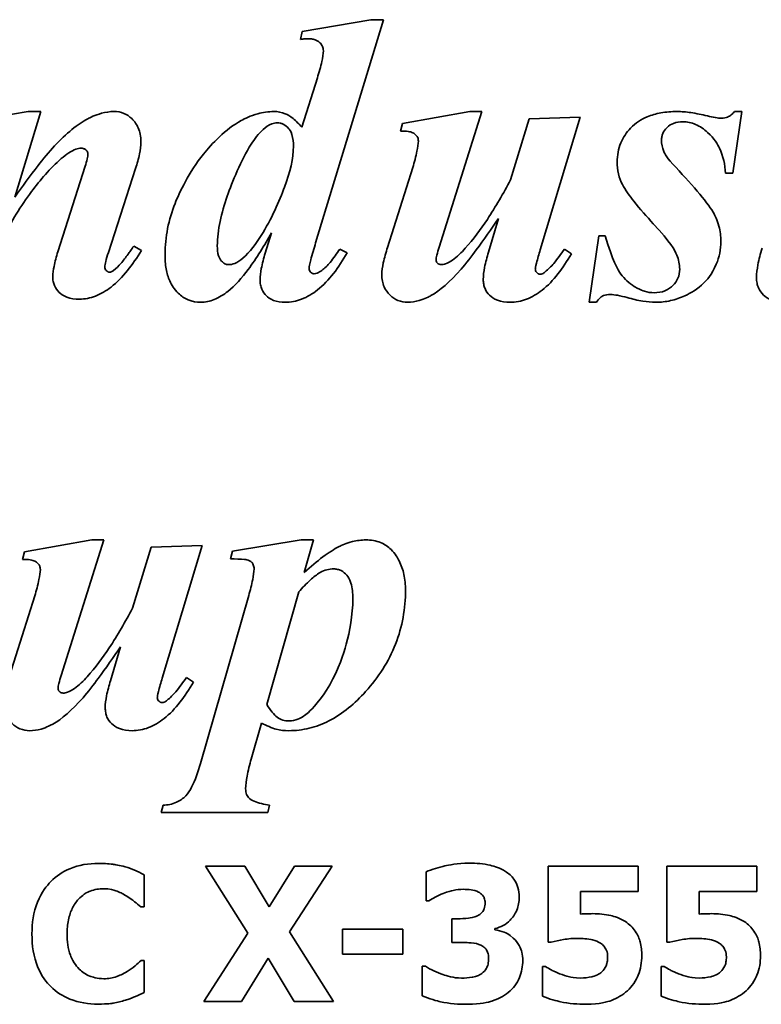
# Model space of a CAD drawing. Header units: millimetres. Extents: x 287 to 973, y 252 to 639.
# Tile 7 of 11: x 633 to 688, y 459 to 531. Entities that reach past the tile are written whole.
import ezdxf

# ---------------------------------------------------------------- set-up
doc = ezdxf.new("R2010")
doc.units = ezdxf.units.MM
doc.header["$LTSCALE"] = 3
doc.layers.add('Krawędzie widoczne(ISO)', color=7, linetype='Continuous', lineweight=35, true_color=0x262659)

msp = doc.modelspace()

# ---------------------------------------------------------------- linework, layer by layer
at = {"layer": 'Krawędzie widoczne(ISO)'}
for p, q in [((659.148, 531.363), (654.083, 530.481)), ((655.063, 514.876), (660.063, 531.363)), ((660.063, 531.363), (659.148, 531.363)), ((654.083, 530.481), (653.952, 529.909)), ((655.194, 527.082), (654.05, 523.422)), ((633.854, 524.582), (628.74, 523.7)), ((632.874, 518.259), (634.785, 524.582)), ((634.785, 524.582), (633.854, 524.582)), ((666.452, 524.582), (661.468, 523.7)), ((664.181, 514.566), (667.334, 524.582)), ((667.334, 524.582), (666.452, 524.582)), ((685.847, 520.023), (686.501, 524.582)), ((686.501, 524.582), (685.962, 524.582)), ((661.468, 523.7), (661.338, 523.144)), ((670.831, 524.043), (669.442, 519.533)), ((674.573, 524.174), (670.831, 524.043)), ((671.632, 514.37), (674.573, 524.174)), ((638.053, 520.546), (636.043, 514.223)), ((639.769, 514.174), (641.779, 520.383)), ((662.236, 520.448), (660.374, 514.55)), ((685.308, 520.023), (685.847, 520.023)), ((668.56, 516.69), (667.825, 514.19)), ((651.811, 515.628), (651.338, 514.125)), ((675.962, 515.416), (675.243, 510.497)), ((676.436, 515.416), (675.962, 515.416)), ((642.204, 514.321), (641.648, 514.648)), ((657.383, 514.141), (656.844, 514.419)), ((673.936, 514.076), (673.429, 514.419)), ((675.243, 510.497), (675.782, 510.497)), ((638.56, 492.949), (633.576, 492.067)), ((636.289, 482.933), (639.442, 492.949)), ((639.442, 492.949), (638.56, 492.949)), ((654.001, 492.949), (648.936, 492.116)), ((654.916, 492.949), (654.001, 492.949)), ((654.23, 490.547), (654.916, 492.949)), ((642.939, 492.41), (641.55, 487.9)), ((646.681, 492.541), (642.939, 492.41)), ((643.74, 482.737), (646.681, 492.541)), ((633.576, 492.067), (633.445, 491.511)), ((648.936, 492.116), (648.772, 491.544)), ((634.344, 488.815), (632.481, 482.917)), ((650.128, 488.848), (646.566, 476.446)), ((651.468, 480.793), (653.821, 489.11)), ((640.668, 485.057), (639.932, 482.557)), ((646.043, 482.443), (645.537, 482.786)), ((650.308, 476.773), (651.076, 479.42)), ((643.805, 473.358), (643.674, 472.819)), ((651.534, 472.819), (651.664, 473.358)), ((643.674, 472.819), (651.534, 472.819)), ((642.414, 465.849), (642.414, 468.231)), ((649.837, 468.871), (646.936, 468.871)), ((646.936, 468.871), (650.056, 463.904)), ((651.644, 465.849), (649.837, 468.871)), ((653.5, 468.871), (651.644, 465.849)), ((653.143, 464.009), (656.279, 468.871)), ((656.279, 468.871), (653.5, 468.871)), ((663.216, 468.45), (663.216, 466.311)), ((678.856, 468.871), (672.227, 468.871)), ((672.227, 468.871), (672.227, 463.256)), ((678.856, 466.983), (678.856, 468.871)), ((687.616, 468.871), (680.987, 468.871)), ((680.987, 468.871), (680.987, 463.256)), ((687.616, 466.983), (687.616, 468.871)), ((674.602, 465.322), (674.602, 466.983)), ((674.602, 466.983), (678.856, 466.983)), ((683.362, 465.322), (683.362, 466.983)), ((683.362, 466.983), (687.616, 466.983)), ((663.216, 466.311), (663.427, 466.311)), ((642.163, 465.849), (642.414, 465.849)), ((665.509, 464.982), (665.112, 464.982)), ((665.112, 464.982), (665.112, 463.223)), ((650.056, 463.904), (646.806, 458.871)), ((656.385, 458.871), (653.143, 464.009)), ((657.041, 464.22), (657.041, 462.356)), ((661.49, 464.22), (657.041, 464.22)), ((661.49, 462.356), (661.49, 464.22)), ((668.289, 464.155), (668.289, 464.252)), ((665.112, 463.223), (665.542, 463.223)), ((672.227, 463.256), (672.446, 463.256)), ((680.987, 463.256), (681.206, 463.256)), ((642.414, 461.886), (642.187, 461.886)), ((642.414, 459.536), (642.414, 461.886)), ((649.586, 458.871), (651.555, 462.056)), ((651.555, 462.056), (653.483, 458.871)), ((657.041, 462.356), (661.49, 462.356)), ((663.167, 461.465), (662.924, 461.465)), ((662.924, 461.465), (662.924, 459.293)), ((671.798, 461.448), (671.798, 459.269)), ((672.025, 461.448), (671.798, 461.448)), ((680.785, 461.448), (680.558, 461.448)), ((680.558, 461.448), (680.558, 459.269)), ((646.806, 458.871), (649.586, 458.871)), ((653.483, 458.871), (656.385, 458.871))]:
    msp.add_line(p, q, dxfattribs=at)
for points, knots in [([(653.952, 529.909), (654.057, 529.924), (654.165, 529.937), (654.359, 529.953), (654.451, 529.958), (654.54, 529.958)], [-0.05857785, -0.05857785, -0.05857785, -0.05857785, -0.02672653, -0.02672653, 0, 0, 0, 0]), ([(654.54, 529.958), (654.637, 529.958), (654.734, 529.95), (654.916, 529.916), (655.001, 529.891), (655.236, 529.787), (655.34, 529.697), (655.481, 529.548), (655.538, 529.465), (655.617, 529.277), (655.635, 529.178), (655.635, 529.076)], [-0.1266726, -0.1266726, -0.1266726, -0.1266726, -0.1087206, -0.1087206, -0.0923476, -0.0923476, -0.0610548, -0.0610548, -0.0307079, -0.0307079, 0, 0, 0, 0]), ([(655.635, 529.076), (655.635, 528.84), (655.585, 528.547), (655.439, 527.887), (655.314, 527.46), (655.194, 527.082)], [-0.201898, -0.201898, -0.201898, -0.201898, -0.11875, -0.11875, 0, 0, 0, 0]), ([(640.194, 524.582), (639.878, 524.582), (639.565, 524.533), (638.783, 524.319), (638.402, 524.125), (637.514, 523.671), (636.673, 522.955), (635.798, 522.05)], [-0.4978925, -0.4978925, -0.4978925, -0.4978925, -0.4510378, -0.4510378, -0.3775823, -0.3775823, 0, 0, 0, 0]), ([(642.171, 522.36), (642.171, 522.541), (642.156, 522.722), (642.09, 523.065), (642.042, 523.226), (641.866, 523.628), (641.71, 523.853), (641.326, 524.22), (641.132, 524.352), (640.684, 524.539), (640.443, 524.582), (640.194, 524.582)], [-0.3473256, -0.3473256, -0.3473256, -0.3473256, -0.2884396, -0.2884396, -0.2338179, -0.2338179, -0.1457627, -0.1457627, -0.0746577, -0.0746577, 0, 0, 0, 0]), ([(651.975, 524.582), (651.573, 524.582), (651.177, 524.524), (650.267, 524.272), (649.832, 524.059), (648.416, 523.285), (647.374, 522.168), (645.711, 520.097), (645.012, 518.601), (644.212, 516.587), (643.952, 515.33), (643.952, 514.027)], [-0.842044, -0.842044, -0.842044, -0.842044, -0.8195759, -0.8195759, -0.7892394, -0.7892394, -0.6501239, -0.6501239, -0.3909791, -0.3909791, 0, 0, 0, 0]), ([(654.05, 523.422), (653.853, 523.646), (653.628, 523.88), (653.179, 524.246), (653.001, 524.349), (652.555, 524.534), (652.268, 524.582), (651.975, 524.582)], [-0.2055759, -0.2055759, -0.2055759, -0.2055759, -0.1449073, -0.1449073, -0.0880821, -0.0880821, 0, 0, 0, 0]), ([(681.73, 524.582), (681.331, 524.582), (680.929, 524.553), (680.188, 524.42), (679.845, 524.324), (679.091, 524.002), (678.682, 523.741), (677.998, 523.035), (677.754, 522.676), (677.398, 521.819), (677.318, 521.344), (677.318, 520.857)], [-0.7040247, -0.7040247, -0.7040247, -0.7040247, -0.5648028, -0.5648028, -0.4408438, -0.4408438, -0.2783564, -0.2783564, -0.1460587, -0.1460587, 0, 0, 0, 0]), ([(683.968, 524.255), (683.569, 524.354), (683.154, 524.441), (682.414, 524.549), (682.066, 524.582), (681.73, 524.582)], [-0.2244026, -0.2244026, -0.2244026, -0.2244026, -0.1009069, -0.1009069, 0, 0, 0, 0]), ([(685.03, 524.092), (684.88, 524.092), (684.717, 524.11), (684.371, 524.163), (684.163, 524.208), (683.968, 524.255)], [-0.1050066, -0.1050066, -0.1050066, -0.1050066, -0.0601029, -0.0601029, 0, 0, 0, 0]), ([(685.962, 524.582), (685.895, 524.491), (685.819, 524.407), (685.65, 524.269), (685.561, 524.215), (685.326, 524.117), (685.18, 524.092), (685.03, 524.092)], [-0.1103222, -0.1103222, -0.1103222, -0.1103222, -0.0764565, -0.0764565, -0.044931, -0.044931, 0, 0, 0, 0]), ([(651.191, 523.259), (651.382, 523.427), (651.605, 523.586), (651.971, 523.721), (652.102, 523.749), (652.236, 523.749)], [-0.1170494, -0.1170494, -0.1170494, -0.1170494, -0.0403364, -0.0403364, 0, 0, 0, 0]), ([(652.236, 523.749), (652.314, 523.749), (652.39, 523.741), (652.541, 523.705), (652.612, 523.679), (652.831, 523.57), (652.959, 523.46), (653.119, 523.275), (653.23, 523.138), (653.402, 522.607), (653.429, 522.3), (653.429, 522.017)], [-0.5096626, -0.5096626, -0.5096626, -0.5096626, -0.4272345, -0.4272345, -0.3454953, -0.3454953, -0.1670901, -0.1670901, -0.0850478, -0.0850478, 0, 0, 0, 0]), ([(680.586, 522.474), (680.586, 522.56), (680.594, 522.644), (680.627, 522.809), (680.651, 522.887), (680.752, 523.123), (680.854, 523.262), (681.153, 523.556), (681.329, 523.65), (681.683, 523.795), (681.918, 523.831), (682.155, 523.831)], [-0.1752538, -0.1752538, -0.1752538, -0.1752538, -0.1601742, -0.1601742, -0.1455048, -0.1455048, -0.1147664, -0.1147664, -0.0710647, -0.0710647, 0, 0, 0, 0]), ([(682.155, 523.831), (682.315, 523.831), (682.474, 523.814), (682.792, 523.747), (682.947, 523.697), (683.427, 523.489), (683.725, 523.278), (684.48, 522.589), (684.73, 522.153), (685.138, 521.292), (685.267, 520.658), (685.308, 520.023)], [-0.3841216, -0.3841216, -0.3841216, -0.3841216, -0.3610316, -0.3610316, -0.3375375, -0.3375375, -0.2857841, -0.2857841, -0.1906608, -0.1906608, 0, 0, 0, 0]), ([(647.808, 514.664), (647.808, 515.821), (648.116, 517.099), (648.897, 519.357), (649.558, 520.995), (650.549, 522.546), (650.851, 522.956), (651.191, 523.259)], [-1.057493, -1.057493, -1.057493, -1.057493, -0.55469, -0.55469, -0.136426, -0.136426, 0, 0, 0, 0]), ([(661.338, 523.144), (661.516, 523.144), (661.724, 523.138), (662.048, 523.09), (662.143, 523.059), (662.321, 522.971), (662.401, 522.917), (662.538, 522.776), (662.575, 522.706), (662.63, 522.572), (662.645, 522.483), (662.645, 522.393)], [-0.0972648, -0.0972648, -0.0972648, -0.0972648, -0.07652705, -0.07652705, -0.05940853, -0.05940853, -0.0436281, -0.0436281, -0.02707134, -0.02707134, 0, 0, 0, 0]), ([(635.798, 522.05), (635.4, 521.624), (634.936, 521.042), (634.018, 519.852), (633.409, 519.013), (632.874, 518.259)], [-0.4494158, -0.4494158, -0.4494158, -0.4494158, -0.2776238, -0.2776238, 0, 0, 0, 0]), ([(641.779, 520.383), (641.896, 520.731), (642.001, 521.097), (642.131, 521.751), (642.171, 522.06), (642.171, 522.36)], [-0.200432, -0.200432, -0.200432, -0.200432, -0.0900148, -0.0900148, 0, 0, 0, 0]), ([(653.429, 522.017), (653.429, 521.122), (653.168, 520.08), (652.407, 518.013), (651.784, 516.598), (650.677, 514.838), (650.217, 514.218), (649.687, 513.749)], [-1.074738, -1.074738, -1.074738, -1.074738, -0.625572, -0.625572, -0.2122, -0.2122, 0, 0, 0, 0]), ([(662.645, 522.393), (662.645, 522.2), (662.601, 521.929), (662.462, 521.267), (662.343, 520.825), (662.236, 520.448)], [-0.2015755, -0.2015755, -0.2015755, -0.2015755, -0.1175559, -0.1175559, 0, 0, 0, 0]), ([(681.632, 520.465), (680.98, 521.148), (680.82, 521.472), (680.639, 521.906), (680.586, 522.185), (680.586, 522.474)], [-0.1408626, -0.1408626, -0.1408626, -0.1408626, -0.0868461, -0.0868461, 0, 0, 0, 0]), ([(636.289, 521.102), (636.67, 521.434), (637.04, 521.682), (637.506, 521.841), (637.641, 521.87), (637.775, 521.87)], [-0.1479695, -0.1479695, -0.1479695, -0.1479695, -0.0404399, -0.0404399, 0, 0, 0, 0]), ([(637.775, 521.87), (637.818, 521.87), (637.859, 521.866), (637.94, 521.847), (637.978, 521.834), (638.083, 521.781), (638.135, 521.736), (638.197, 521.67), (638.223, 521.632), (638.257, 521.549), (638.266, 521.506), (638.266, 521.461)], [-0.05561786, -0.05561786, -0.05561786, -0.05561786, -0.04808331, -0.04808331, -0.04080598, -0.04080598, -0.02706632, -0.02706632, -0.01340077, -0.01340077, 0, 0, 0, 0]), ([(638.266, 521.461), (638.266, 521.348), (638.242, 521.213), (638.172, 520.909), (638.112, 520.717), (638.053, 520.546)], [-0.09345055, -0.09345055, -0.09345055, -0.09345055, -0.05423203, -0.05423203, 0, 0, 0, 0]), ([(631.975, 515.285), (632.604, 516.444), (633.313, 517.607), (634.744, 519.537), (635.476, 520.385), (636.289, 521.102)], [-0.7213617, -0.7213617, -0.7213617, -0.7213617, -0.3251941, -0.3251941, 0, 0, 0, 0]), ([(677.318, 520.857), (677.318, 520.56), (677.348, 520.264), (677.48, 519.7), (677.578, 519.438), (677.71, 519.19)], [-0.1736288, -0.1736288, -0.1736288, -0.1736288, -0.0844521, -0.0844521, 0, 0, 0, 0]), ([(684.965, 514.991), (684.965, 515.372), (684.918, 515.747), (684.695, 516.585), (684.523, 516.91), (684.086, 517.74), (682.952, 519.051), (681.632, 520.465)], [-0.7328505, -0.7328505, -0.7328505, -0.7328505, -0.6658179, -0.6658179, -0.580284, -0.580284, 0, 0, 0, 0]), ([(669.442, 519.533), (668.922, 518.552), (668.347, 517.548), (667.25, 515.887), (666.7, 515.137), (666.109, 514.484)], [-0.598089, -0.598089, -0.598089, -0.598089, -0.2642109, -0.2642109, 0, 0, 0, 0]), ([(677.71, 519.19), (677.917, 518.796), (678.229, 518.358), (678.984, 517.396), (679.501, 516.814), (679.981, 516.298)], [-0.3657385, -0.3657385, -0.3657385, -0.3657385, -0.2115574, -0.2115574, 0, 0, 0, 0]), ([(665.798, 512.932), (666.162, 513.344), (666.603, 513.928), (667.461, 515.096), (668.048, 515.941), (668.56, 516.69)], [-0.4330656, -0.4330656, -0.4330656, -0.4330656, -0.2721817, -0.2721817, 0, 0, 0, 0]), ([(679.981, 516.298), (681.265, 514.898), (681.569, 514.348), (681.854, 513.645), (681.926, 513.295), (681.926, 512.932)], [-0.2275176, -0.2275176, -0.2275176, -0.2275176, -0.1089175, -0.1089175, 0, 0, 0, 0]), ([(648.592, 511.298), (649.115, 511.709), (649.628, 512.307), (650.703, 513.753), (651.3, 514.728), (651.811, 515.628)], [-0.539069, -0.539069, -0.539069, -0.539069, -0.3106162, -0.3106162, 0, 0, 0, 0]), ([(654.589, 512.997), (654.589, 513.112), (654.633, 513.334), (654.805, 514.017), (654.948, 514.5), (655.063, 514.876)], [-0.2084945, -0.2084945, -0.2084945, -0.2084945, -0.1181005, -0.1181005, 0, 0, 0, 0]), ([(680.047, 511.2), (679.802, 511.2), (679.562, 511.243), (679.04, 511.409), (678.779, 511.545), (678.188, 511.906), (677.858, 512.21), (677.347, 512.917), (676.978, 513.553), (676.436, 515.416)], [-1.818581, -1.818581, -1.818581, -1.818581, -1.552815, -1.552815, -1.222412, -1.222412, -0.582048, -0.582048, 0, 0, 0, 0]), ([(680.161, 510.497), (680.529, 510.497), (680.893, 510.537), (681.617, 510.698), (681.968, 510.818), (682.724, 511.167), (683.246, 511.465), (683.887, 512.099), (684.313, 512.551), (684.852, 513.841), (684.965, 514.405), (684.965, 514.991)], [-2.086712, -2.086712, -2.086712, -2.086712, -1.575462, -1.575462, -1.057408, -1.057408, -0.419527, -0.419527, -0.175783, -0.175783, 0, 0, 0, 0]), ([(636.043, 514.223), (635.938, 513.879), (635.833, 513.501), (635.713, 512.908), (635.668, 512.624), (635.668, 512.376)], [-0.1829161, -0.1829161, -0.1829161, -0.1829161, -0.074158, -0.074158, 0, 0, 0, 0]), ([(637.628, 510.726), (638.038, 510.726), (638.433, 510.804), (639.234, 511.111), (639.62, 511.348), (640.828, 512.296), (641.571, 513.274), (642.204, 514.321)], [-0.6565687, -0.6565687, -0.6565687, -0.6565687, -0.5184327, -0.5184327, -0.3669549, -0.3669549, 0, 0, 0, 0]), ([(639.508, 513.112), (639.508, 513.215), (639.542, 513.375), (639.626, 513.714), (639.702, 513.966), (639.769, 514.174)], [-0.1036539, -0.1036539, -0.1036539, -0.1036539, -0.0655189, -0.0655189, 0, 0, 0, 0]), ([(641.223, 514.043), (641.058, 513.808), (640.879, 513.575), (640.526, 513.179), (640.35, 513.004), (640.161, 512.85)], [-0.1591521, -0.1591521, -0.1591521, -0.1591521, -0.0729615, -0.0729615, 0, 0, 0, 0]), ([(641.648, 514.648), (641.566, 514.533), (641.476, 514.408), (641.341, 514.215), (641.276, 514.122), (641.223, 514.043)], [-0.07122123, -0.07122123, -0.07122123, -0.07122123, -0.02847012, -0.02847012, 0, 0, 0, 0]), ([(643.952, 514.027), (643.952, 513.671), (643.976, 513.308), (644.091, 512.655), (644.173, 512.356), (644.427, 511.773), (644.616, 511.463), (645.147, 510.956), (645.391, 510.789), (645.96, 510.552), (646.266, 510.497), (646.583, 510.497)], [-0.5767344, -0.5767344, -0.5767344, -0.5767344, -0.4360751, -0.4360751, -0.3151346, -0.3151346, -0.1847168, -0.1847168, -0.0948789, -0.0948789, 0, 0, 0, 0]), ([(648.625, 513.275), (648.58, 513.275), (648.536, 513.28), (648.449, 513.302), (648.406, 513.319), (648.275, 513.387), (648.196, 513.457), (648.007, 513.673), (647.945, 513.811), (647.831, 514.158), (647.808, 514.423), (647.808, 514.664)], [-0.1480365, -0.1480365, -0.1480365, -0.1480365, -0.1390804, -0.1390804, -0.1299601, -0.1299601, -0.1093973, -0.1093973, -0.0724343, -0.0724343, 0, 0, 0, 0]), ([(651.338, 514.125), (651.231, 513.759), (651.127, 513.36), (651.006, 512.721), (650.962, 512.417), (650.962, 512.148)], [-0.1961065, -0.1961065, -0.1961065, -0.1961065, -0.0809567, -0.0809567, 0, 0, 0, 0]), ([(652.808, 510.497), (653.23, 510.497), (653.638, 510.575), (654.457, 510.887), (654.846, 511.125), (656.055, 512.087), (656.777, 513.077), (657.383, 514.141)], [-0.6625895, -0.6625895, -0.6625895, -0.6625895, -0.5205206, -0.5205206, -0.3673436, -0.3673436, 0, 0, 0, 0]), ([(656.844, 514.419), (656.628, 514.093), (656.382, 513.746), (655.939, 513.221), (655.73, 513.004), (655.521, 512.85)], [-0.1813584, -0.1813584, -0.1813584, -0.1813584, -0.077935, -0.077935, 0, 0, 0, 0]), ([(660.374, 514.55), (660.251, 514.182), (660.135, 513.786), (659.996, 513.124), (659.949, 512.812), (659.949, 512.523)], [-0.2034179, -0.2034179, -0.2034179, -0.2034179, -0.0865957, -0.0865957, 0, 0, 0, 0]), ([(663.952, 513.602), (663.952, 513.701), (663.976, 513.836), (664.054, 514.164), (664.12, 514.381), (664.181, 514.566)], [-0.100765, -0.100765, -0.100765, -0.100765, -0.0584623, -0.0584623, 0, 0, 0, 0]), ([(666.109, 514.484), (665.832, 514.183), (665.497, 513.852), (665.003, 513.502), (664.822, 513.394), (664.538, 513.297), (664.433, 513.275), (664.328, 513.275)], [-0.2137635, -0.2137635, -0.2137635, -0.2137635, -0.0899896, -0.0899896, -0.0315516, -0.0315516, 0, 0, 0, 0]), ([(667.825, 514.19), (667.709, 513.83), (667.603, 513.447), (667.474, 512.786), (667.432, 512.475), (667.432, 512.18)], [-0.2023507, -0.2023507, -0.2023507, -0.2023507, -0.0884667, -0.0884667, 0, 0, 0, 0]), ([(669.409, 510.497), (669.826, 510.497), (670.228, 510.574), (671.037, 510.88), (671.423, 511.114), (672.618, 512.058), (673.334, 513.03), (673.936, 514.076)], [-0.6531867, -0.6531867, -0.6531867, -0.6531867, -0.5130347, -0.5130347, -0.3619517, -0.3619517, 0, 0, 0, 0]), ([(671.272, 512.932), (671.272, 512.995), (671.305, 513.154), (671.437, 513.682), (671.548, 514.077), (671.632, 514.37)], [-0.1603165, -0.1603165, -0.1603165, -0.1603165, -0.0913805, -0.0913805, 0, 0, 0, 0]), ([(673.429, 514.419), (673.187, 514.073), (672.907, 513.695), (672.435, 513.142), (672.215, 512.91), (672.008, 512.752)], [-0.1872972, -0.1872972, -0.1872972, -0.1872972, -0.0782618, -0.0782618, 0, 0, 0, 0]), ([(688.004, 514.484), (687.884, 514.09), (687.774, 513.672), (687.639, 512.953), (687.596, 512.615), (687.596, 512.295)], [-0.2199225, -0.2199225, -0.2199225, -0.2199225, -0.0959956, -0.0959956, 0, 0, 0, 0]), ([(649.687, 513.749), (649.514, 513.592), (649.317, 513.454), (648.947, 513.308), (648.789, 513.275), (648.625, 513.275)], [-0.1193719, -0.1193719, -0.1193719, -0.1193719, -0.0491847, -0.0491847, 0, 0, 0, 0]), ([(664.05, 513.389), (664.033, 513.404), (664.017, 513.42), (663.991, 513.454), (663.981, 513.473), (663.958, 513.527), (663.952, 513.564), (663.952, 513.602)], [-0.02437724, -0.02437724, -0.02437724, -0.02437724, -0.01770745, -0.01770745, -0.01130968, -0.01130968, 0, 0, 0, 0]), ([(664.328, 513.275), (664.276, 513.275), (664.225, 513.284), (664.129, 513.323), (664.087, 513.353), (664.05, 513.389)], [-0.03121584, -0.03121584, -0.03121584, -0.03121584, -0.0155708, -0.0155708, 0, 0, 0, 0]), ([(639.851, 512.72), (639.831, 512.72), (639.812, 512.722), (639.773, 512.733), (639.753, 512.741), (639.688, 512.776), (639.649, 512.813), (639.585, 512.883), (639.555, 512.925), (639.517, 513.017), (639.508, 513.063), (639.508, 513.112)], [-0.05299147, -0.05299147, -0.05299147, -0.05299147, -0.04814797, -0.04814797, -0.04298982, -0.04298982, -0.02991444, -0.02991444, -0.01447669, -0.01447669, 0, 0, 0, 0]), ([(640.161, 512.85), (640.107, 512.807), (640.047, 512.769), (639.94, 512.729), (639.896, 512.72), (639.851, 512.72)], [-0.03423187, -0.03423187, -0.03423187, -0.03423187, -0.01359658, -0.01359658, 0, 0, 0, 0]), ([(654.949, 512.605), (654.927, 512.605), (654.906, 512.607), (654.865, 512.617), (654.844, 512.624), (654.771, 512.657), (654.727, 512.695), (654.664, 512.761), (654.637, 512.8), (654.598, 512.894), (654.589, 512.945), (654.589, 512.997)], [-0.05224698, -0.05224698, -0.05224698, -0.05224698, -0.04770817, -0.04770817, -0.04309912, -0.04309912, -0.03035089, -0.03035089, -0.01576414, -0.01576414, 0, 0, 0, 0]), ([(655.521, 512.85), (655.417, 512.768), (655.299, 512.692), (655.102, 512.621), (655.026, 512.605), (654.949, 512.605)], [-0.06287621, -0.06287621, -0.06287621, -0.06287621, -0.02317209, -0.02317209, 0, 0, 0, 0]), ([(661.86, 510.497), (662.145, 510.497), (662.425, 510.542), (663.123, 510.741), (663.453, 510.921), (664.208, 511.332), (664.965, 512.016), (665.798, 512.932)], [-0.4899877, -0.4899877, -0.4899877, -0.4899877, -0.4435867, -0.4435867, -0.371449, -0.371449, 0, 0, 0, 0]), ([(671.615, 512.572), (671.592, 512.572), (671.569, 512.575), (671.524, 512.587), (671.503, 512.596), (671.452, 512.625), (671.411, 512.654), (671.334, 512.749), (671.308, 512.79), (671.279, 512.866), (671.272, 512.898), (671.272, 512.932)], [-0.07678357, -0.07678357, -0.07678357, -0.07678357, -0.06189637, -0.06189637, -0.04679032, -0.04679032, -0.02421718, -0.02421718, -0.01004961, -0.01004961, 0, 0, 0, 0]), ([(672.008, 512.752), (671.941, 512.692), (671.866, 512.637), (671.728, 512.584), (671.673, 512.572), (671.615, 512.572)], [-0.04418821, -0.04418821, -0.04418821, -0.04418821, -0.01724222, -0.01724222, 0, 0, 0, 0]), ([(681.926, 512.932), (681.926, 512.706), (681.887, 512.487), (681.71, 512.07), (681.579, 511.887), (681.293, 511.606), (681.108, 511.455), (680.589, 511.242), (680.32, 511.2), (680.047, 511.2)], [-0.3932831, -0.3932831, -0.3932831, -0.3932831, -0.2810788, -0.2810788, -0.1681422, -0.1681422, -0.081965, -0.081965, 0, 0, 0, 0]), ([(635.668, 512.376), (635.668, 512.264), (635.677, 512.153), (635.72, 511.937), (635.751, 511.835), (635.877, 511.544), (635.999, 511.376), (636.256, 511.128), (636.429, 510.985), (636.997, 510.766), (637.317, 510.726), (637.628, 510.726)], [-0.4447939, -0.4447939, -0.4447939, -0.4447939, -0.3764154, -0.3764154, -0.3110051, -0.3110051, -0.1826181, -0.1826181, -0.0935196, -0.0935196, 0, 0, 0, 0]), ([(650.962, 512.148), (650.962, 512.027), (650.972, 511.907), (651.016, 511.677), (651.049, 511.569), (651.175, 511.274), (651.293, 511.109), (651.526, 510.884), (651.687, 510.744), (652.225, 510.535), (652.52, 510.497), (652.808, 510.497)], [-0.5018798, -0.5018798, -0.5018798, -0.5018798, -0.4121592, -0.4121592, -0.3275457, -0.3275457, -0.1730929, -0.1730929, -0.0864828, -0.0864828, 0, 0, 0, 0]), ([(659.949, 512.523), (659.949, 512.368), (659.962, 512.212), (660.02, 511.916), (660.062, 511.777), (660.225, 511.406), (660.373, 511.201), (660.731, 510.859), (660.924, 510.727), (661.371, 510.54), (661.612, 510.497), (661.86, 510.497)], [-0.3141795, -0.3141795, -0.3141795, -0.3141795, -0.2673241, -0.2673241, -0.2233414, -0.2233414, -0.1453083, -0.1453083, -0.0745191, -0.0745191, 0, 0, 0, 0]), ([(667.432, 512.18), (667.432, 512.062), (667.442, 511.943), (667.486, 511.717), (667.518, 511.61), (667.642, 511.322), (667.756, 511.161), (668.031, 510.894), (668.212, 510.758), (668.77, 510.539), (669.092, 510.497), (669.409, 510.497)], [-0.3804498, -0.3804498, -0.3804498, -0.3804498, -0.325239, -0.325239, -0.2732882, -0.2732882, -0.1795337, -0.1795337, -0.0951026, -0.0951026, 0, 0, 0, 0]), ([(687.596, 512.295), (687.596, 512.166), (687.607, 512.037), (687.655, 511.792), (687.691, 511.676), (687.829, 511.359), (687.958, 511.181), (688.225, 510.925), (688.408, 510.773), (689.021, 510.539), (689.367, 510.497), (689.704, 510.497)], [-0.5064944, -0.5064944, -0.5064944, -0.5064944, -0.4223526, -0.4223526, -0.342764, -0.342764, -0.1966931, -0.1966931, -0.1008943, -0.1008943, 0, 0, 0, 0]), ([(646.583, 510.497), (646.925, 510.497), (647.257, 510.571), (647.941, 510.843), (648.282, 511.057), (648.592, 511.298)], [-0.2206757, -0.2206757, -0.2206757, -0.2206757, -0.1179474, -0.1179474, 0, 0, 0, 0]), ([(675.782, 510.497), (675.859, 510.611), (675.952, 510.731), (676.151, 510.92), (676.23, 510.963), (676.454, 511.049), (676.632, 511.069), (676.811, 511.069)], [-0.1078896, -0.1078896, -0.1078896, -0.1078896, -0.0807099, -0.0807099, -0.053806, -0.053806, 0, 0, 0, 0]), ([(676.811, 511.069), (676.979, 511.069), (677.17, 511.042), (677.57, 510.968), (677.823, 510.905), (678.053, 510.84)], [-0.121842, -0.121842, -0.121842, -0.121842, -0.07188, -0.07188, 0, 0, 0, 0]), ([(678.053, 510.84), (678.43, 510.738), (678.824, 510.646), (679.519, 510.533), (679.847, 510.497), (680.161, 510.497)], [-0.2116229, -0.2116229, -0.2116229, -0.2116229, -0.0943511, -0.0943511, 0, 0, 0, 0]), ([(658.772, 492.949), (658.439, 492.949), (658.111, 492.907), (657.325, 492.712), (656.971, 492.546), (656.073, 492.104), (655.183, 491.411), (654.23, 490.547)], [-0.5453439, -0.5453439, -0.5453439, -0.5453439, -0.4797621, -0.4797621, -0.3858974, -0.3858974, 0, 0, 0, 0]), ([(661.697, 489.257), (661.697, 489.643), (661.662, 490.029), (661.502, 490.754), (661.386, 491.089), (661.126, 491.598), (660.936, 491.939), (660.409, 492.461), (660.153, 492.633), (659.516, 492.893), (659.146, 492.949), (658.772, 492.949)], [-0.7733498, -0.7733498, -0.7733498, -0.7733498, -0.5450512, -0.5450512, -0.334502, -0.334502, -0.2063946, -0.2063946, -0.1120819, -0.1120819, 0, 0, 0, 0]), ([(633.445, 491.511), (633.624, 491.511), (633.832, 491.505), (634.156, 491.457), (634.25, 491.427), (634.429, 491.338), (634.509, 491.284), (634.646, 491.143), (634.683, 491.073), (634.738, 490.939), (634.753, 490.85), (634.753, 490.76)], [-0.0972648, -0.0972648, -0.0972648, -0.0972648, -0.07652705, -0.07652705, -0.05940853, -0.05940853, -0.0436281, -0.0436281, -0.02707134, -0.02707134, 0, 0, 0, 0]), ([(648.772, 491.544), (649.122, 491.544), (649.541, 491.537), (649.924, 491.494), (650.057, 491.473), (650.245, 491.382), (650.302, 491.343), (650.369, 491.275), (650.424, 491.216), (650.505, 491.016), (650.521, 490.913), (650.521, 490.809)], [-0.8028931, -0.8028931, -0.8028931, -0.8028931, -0.3315959, -0.3315959, -0.1525715, -0.1525715, -0.0648137, -0.0648137, -0.031131, -0.031131, 0, 0, 0, 0]), ([(634.753, 490.76), (634.753, 490.567), (634.708, 490.296), (634.569, 489.635), (634.451, 489.192), (634.344, 488.815)], [-0.2015755, -0.2015755, -0.2015755, -0.2015755, -0.1175559, -0.1175559, 0, 0, 0, 0]), ([(650.521, 490.809), (650.521, 490.584), (650.475, 490.296), (650.346, 489.649), (650.234, 489.223), (650.128, 488.848)], [-0.1968933, -0.1968933, -0.1968933, -0.1968933, -0.1167384, -0.1167384, 0, 0, 0, 0]), ([(655.406, 490.547), (655.56, 490.632), (655.722, 490.699), (656.06, 490.787), (656.23, 490.809), (656.403, 490.809)], [-0.1046826, -0.1046826, -0.1046826, -0.1046826, -0.0519015, -0.0519015, 0, 0, 0, 0]), ([(656.403, 490.809), (656.498, 490.809), (656.593, 490.799), (656.777, 490.755), (656.864, 490.723), (657.109, 490.596), (657.248, 490.476), (657.45, 490.236), (657.571, 490.069), (657.776, 489.413), (657.808, 489.005), (657.808, 488.636)], [-0.4760966, -0.4760966, -0.4760966, -0.4760966, -0.4066615, -0.4066615, -0.3388244, -0.3388244, -0.2054634, -0.2054634, -0.1107535, -0.1107535, 0, 0, 0, 0]), ([(653.821, 489.11), (654.085, 489.411), (654.378, 489.722), (654.895, 490.192), (655.149, 490.397), (655.406, 490.547)], [-0.2102597, -0.2102597, -0.2102597, -0.2102597, -0.089466, -0.089466, 0, 0, 0, 0]), ([(657.808, 488.636), (657.808, 487.372), (657.579, 486.193), (657.127, 484.513), (656.779, 483.432), (655.487, 481.163), (654.792, 480.461), (654.284, 479.997), (654.047, 479.827), (653.551, 479.629), (653.331, 479.583), (653.102, 479.583)], [-0.5048517, -0.5048517, -0.5048517, -0.5048517, -0.3681345, -0.3681345, -0.2602394, -0.2602394, -0.1603008, -0.1603008, -0.0685289, -0.0685289, 0, 0, 0, 0]), ([(658.756, 481.757), (659.693, 482.798), (660.45, 483.961), (661.464, 486.546), (661.697, 487.881), (661.697, 489.257)], [-0.8329137, -0.8329137, -0.8329137, -0.8329137, -0.4126855, -0.4126855, 0, 0, 0, 0]), ([(641.55, 487.9), (641.03, 486.919), (640.455, 485.915), (639.358, 484.254), (638.808, 483.504), (638.217, 482.851)], [-0.598089, -0.598089, -0.598089, -0.598089, -0.2642109, -0.2642109, 0, 0, 0, 0]), ([(637.906, 481.299), (638.27, 481.711), (638.711, 482.295), (639.569, 483.463), (640.156, 484.308), (640.668, 485.057)], [-0.4330656, -0.4330656, -0.4330656, -0.4330656, -0.2721817, -0.2721817, 0, 0, 0, 0]), ([(636.06, 481.969), (636.06, 482.068), (636.084, 482.203), (636.162, 482.531), (636.228, 482.748), (636.289, 482.933)], [-0.100765, -0.100765, -0.100765, -0.100765, -0.0584623, -0.0584623, 0, 0, 0, 0]), ([(638.217, 482.851), (637.94, 482.55), (637.605, 482.22), (637.111, 481.869), (636.93, 481.761), (636.646, 481.665), (636.541, 481.642), (636.436, 481.642)], [-0.2137635, -0.2137635, -0.2137635, -0.2137635, -0.0899896, -0.0899896, -0.0315516, -0.0315516, 0, 0, 0, 0]), ([(645.537, 482.786), (645.295, 482.44), (645.015, 482.063), (644.543, 481.509), (644.323, 481.277), (644.115, 481.119)], [-0.1872972, -0.1872972, -0.1872972, -0.1872972, -0.0782618, -0.0782618, 0, 0, 0, 0]), ([(639.932, 482.557), (639.817, 482.197), (639.711, 481.814), (639.582, 481.153), (639.54, 480.842), (639.54, 480.547)], [-0.2023507, -0.2023507, -0.2023507, -0.2023507, -0.0884667, -0.0884667, 0, 0, 0, 0]), ([(641.517, 478.864), (641.934, 478.864), (642.336, 478.941), (643.145, 479.247), (643.531, 479.481), (644.726, 480.426), (645.442, 481.397), (646.043, 482.443)], [-0.6531867, -0.6531867, -0.6531867, -0.6531867, -0.5130347, -0.5130347, -0.3619517, -0.3619517, 0, 0, 0, 0]), ([(643.38, 481.299), (643.38, 481.362), (643.413, 481.521), (643.545, 482.049), (643.656, 482.444), (643.74, 482.737)], [-0.1603165, -0.1603165, -0.1603165, -0.1603165, -0.0913805, -0.0913805, 0, 0, 0, 0]), ([(633.968, 478.864), (634.252, 478.864), (634.533, 478.909), (635.231, 479.108), (635.561, 479.288), (636.316, 479.699), (637.073, 480.383), (637.906, 481.299)], [-0.4899877, -0.4899877, -0.4899877, -0.4899877, -0.4435867, -0.4435867, -0.371449, -0.371449, 0, 0, 0, 0]), ([(636.158, 481.757), (636.141, 481.771), (636.125, 481.787), (636.099, 481.822), (636.089, 481.84), (636.066, 481.894), (636.06, 481.931), (636.06, 481.969)], [-0.02437724, -0.02437724, -0.02437724, -0.02437724, -0.01770745, -0.01770745, -0.01130968, -0.01130968, 0, 0, 0, 0]), ([(636.436, 481.642), (636.383, 481.642), (636.333, 481.651), (636.236, 481.691), (636.195, 481.72), (636.158, 481.757)], [-0.03121584, -0.03121584, -0.03121584, -0.03121584, -0.0155708, -0.0155708, 0, 0, 0, 0]), ([(643.723, 480.94), (643.7, 480.94), (643.677, 480.942), (643.632, 480.954), (643.611, 480.963), (643.559, 480.992), (643.519, 481.021), (643.442, 481.116), (643.415, 481.158), (643.387, 481.233), (643.38, 481.266), (643.38, 481.299)], [-0.07678357, -0.07678357, -0.07678357, -0.07678357, -0.06189637, -0.06189637, -0.04679032, -0.04679032, -0.02421718, -0.02421718, -0.01004961, -0.01004961, 0, 0, 0, 0]), ([(653.086, 478.864), (653.595, 478.864), (654.098, 478.924), (655.096, 479.168), (655.578, 479.352), (657.076, 480.116), (657.979, 480.891), (658.756, 481.757)], [-0.6570036, -0.6570036, -0.6570036, -0.6570036, -0.5043045, -0.5043045, -0.3489383, -0.3489383, 0, 0, 0, 0]), ([(632.057, 480.891), (632.057, 480.735), (632.07, 480.58), (632.128, 480.283), (632.17, 480.144), (632.333, 479.773), (632.481, 479.568), (632.839, 479.226), (633.032, 479.094), (633.479, 478.907), (633.72, 478.864), (633.968, 478.864)], [-0.3141795, -0.3141795, -0.3141795, -0.3141795, -0.2673241, -0.2673241, -0.2233414, -0.2233414, -0.1453083, -0.1453083, -0.0745191, -0.0745191, 0, 0, 0, 0]), ([(644.115, 481.119), (644.049, 481.059), (643.974, 481.005), (643.836, 480.951), (643.781, 480.94), (643.723, 480.94)], [-0.04418821, -0.04418821, -0.04418821, -0.04418821, -0.01724222, -0.01724222, 0, 0, 0, 0]), ([(653.102, 479.583), (652.945, 479.583), (652.789, 479.604), (652.475, 479.701), (652.336, 479.777), (651.985, 480.041), (651.73, 480.366), (651.468, 480.793)], [-0.2839734, -0.2839734, -0.2839734, -0.2839734, -0.2197616, -0.2197616, -0.1500507, -0.1500507, 0, 0, 0, 0]), ([(639.54, 480.547), (639.54, 480.429), (639.55, 480.31), (639.594, 480.084), (639.626, 479.977), (639.749, 479.689), (639.864, 479.528), (640.139, 479.261), (640.32, 479.125), (640.878, 478.906), (641.2, 478.864), (641.517, 478.864)], [-0.3804498, -0.3804498, -0.3804498, -0.3804498, -0.325239, -0.325239, -0.2732882, -0.2732882, -0.1795337, -0.1795337, -0.0951026, -0.0951026, 0, 0, 0, 0]), ([(651.076, 479.42), (651.424, 479.246), (651.835, 479.057), (652.443, 478.889), (652.779, 478.864), (653.086, 478.864)], [-0.1885624, -0.1885624, -0.1885624, -0.1885624, -0.0919399, -0.0919399, 0, 0, 0, 0]), ([(646.566, 476.446), (646.391, 475.825), (646.176, 475.195), (645.8, 474.472), (645.652, 474.232), (645.298, 473.858), (645.058, 473.694), (644.489, 473.436), (644.151, 473.37), (643.805, 473.358)], [-0.4498682, -0.4498682, -0.4498682, -0.4498682, -0.2691372, -0.2691372, -0.1874975, -0.1874975, -0.1038914, -0.1038914, 0, 0, 0, 0]), ([(649.9, 474.567), (649.9, 474.865), (649.948, 475.204), (650.08, 475.914), (650.193, 476.363), (650.308, 476.773)], [-0.2163111, -0.2163111, -0.2163111, -0.2163111, -0.1278049, -0.1278049, 0, 0, 0, 0]), ([(651.664, 473.358), (651.266, 473.427), (650.832, 473.522), (650.331, 473.731), (650.233, 473.804), (650.079, 473.959), (650.016, 474.053), (649.92, 474.289), (649.9, 474.428), (649.9, 474.567)], [-0.1582608, -0.1582608, -0.1582608, -0.1582608, -0.1074633, -0.1074633, -0.0763796, -0.0763796, -0.041818, -0.041818, 0, 0, 0, 0]), ([(639.034, 469.066), (638.311, 469.066), (637.591, 468.956), (636.396, 468.454), (635.932, 468.137), (635.235, 467.428), (634.838, 466.947), (634.244, 465.464), (634.132, 464.662), (634.132, 463.863)], [-1.214961, -1.214961, -1.214961, -1.214961, -0.804031, -0.804031, -0.478956, -0.478956, -0.23967, -0.23967, 0, 0, 0, 0]), ([(641.02, 468.815), (640.583, 468.928), (640.23, 468.979), (639.754, 469.047), (639.388, 469.066), (639.034, 469.066)], [-0.1441539, -0.1441539, -0.1441539, -0.1441539, -0.1060378, -0.1060378, 0, 0, 0, 0]), ([(666.401, 469.082), (665.51, 469.082), (664.864, 468.935), (664.17, 468.772), (663.636, 468.627), (663.216, 468.45)], [-0.2159361, -0.2159361, -0.2159361, -0.2159361, -0.1368907, -0.1368907, 0, 0, 0, 0]), ([(669.067, 468.474), (668.69, 468.719), (668.276, 468.851), (667.452, 469.045), (666.909, 469.082), (666.401, 469.082)], [-0.253384, -0.253384, -0.253384, -0.253384, -0.1525845, -0.1525845, 0, 0, 0, 0]), ([(642.414, 468.231), (642.168, 468.358), (641.87, 468.488), (641.522, 468.639), (641.269, 468.737), (641.02, 468.815)], [-0.1138373, -0.1138373, -0.1138373, -0.1138373, -0.0783452, -0.0783452, 0, 0, 0, 0]), ([(670.088, 466.578), (670.088, 466.82), (670.058, 467.059), (669.932, 467.477), (669.842, 467.693), (669.522, 468.137), (669.31, 468.324), (669.067, 468.474)], [-0.26137, -0.26137, -0.26137, -0.26137, -0.1640701, -0.1640701, -0.0857871, -0.0857871, 0, 0, 0, 0]), ([(637.576, 466.424), (637.705, 466.558), (637.845, 466.683), (638.2, 466.929), (638.361, 466.994), (638.757, 467.144), (639.092, 467.194), (639.432, 467.194)], [-0.1455547, -0.1455547, -0.1455547, -0.1455547, -0.1267436, -0.1267436, -0.1019008, -0.1019008, 0, 0, 0, 0]), ([(639.432, 467.194), (639.877, 467.194), (640.184, 467.09), (640.579, 466.948), (640.836, 466.827), (641.077, 466.675)], [-0.1257413, -0.1257413, -0.1257413, -0.1257413, -0.0853425, -0.0853425, 0, 0, 0, 0]), ([(663.427, 466.311), (663.575, 466.401), (663.728, 466.486), (664.07, 466.675), (664.269, 466.77), (664.472, 466.845)], [-0.1172656, -0.1172656, -0.1172656, -0.1172656, -0.0649821, -0.0649821, 0, 0, 0, 0]), ([(664.472, 466.845), (664.808, 466.975), (665.081, 467.039), (665.46, 467.123), (665.711, 467.153), (665.963, 467.153)], [-0.116585, -0.116585, -0.116585, -0.116585, -0.0757459, -0.0757459, 0, 0, 0, 0]), ([(665.963, 467.153), (666.153, 467.153), (666.343, 467.136), (666.721, 467.086), (666.91, 467.037), (667.081, 466.951)], [-0.1145232, -0.1145232, -0.1145232, -0.1145232, -0.0575196, -0.0575196, 0, 0, 0, 0]), ([(667.081, 466.951), (667.191, 466.894), (667.286, 466.819), (667.454, 466.629), (667.49, 466.552), (667.552, 466.394), (667.568, 466.274), (667.568, 466.157)], [-0.06533997, -0.06533997, -0.06533997, -0.06533997, -0.05075845, -0.05075845, -0.03527952, -0.03527952, 0, 0, 0, 0]), ([(636.725, 463.855), (636.725, 464.199), (636.752, 464.549), (636.895, 465.241), (637, 465.508), (637.225, 465.981), (637.379, 466.223), (637.576, 466.424)], [-0.2263424, -0.2263424, -0.2263424, -0.2263424, -0.1572526, -0.1572526, -0.0844367, -0.0844367, 0, 0, 0, 0]), ([(641.077, 466.675), (641.414, 466.471), (641.525, 466.382), (641.849, 466.115), (642.017, 465.976), (642.163, 465.849)], [-0.1263619, -0.1263619, -0.1263619, -0.1263619, -0.0579622, -0.0579622, 0, 0, 0, 0]), ([(667.568, 466.157), (667.568, 466.011), (667.552, 465.858), (667.484, 465.659), (667.439, 465.55), (667.241, 465.327), (667.127, 465.246), (667, 465.184)], [-0.1960142, -0.1960142, -0.1960142, -0.1960142, -0.0896643, -0.0896643, -0.0422799, -0.0422799, 0, 0, 0, 0]), ([(668.289, 464.252), (668.504, 464.302), (668.71, 464.377), (669.091, 464.586), (669.26, 464.715), (669.594, 465.055), (669.775, 465.3), (670.032, 465.92), (670.088, 466.245), (670.088, 466.578)], [-0.3699749, -0.3699749, -0.3699749, -0.3699749, -0.2844845, -0.2844845, -0.2013396, -0.2013396, -0.0999616, -0.0999616, 0, 0, 0, 0]), ([(675.517, 465.354), (675.369, 465.354), (675.141, 465.348), (674.928, 465.342), (674.757, 465.334), (674.602, 465.322)], [-0.06406716, -0.06406716, -0.06406716, -0.06406716, -0.0468181, -0.0468181, 0, 0, 0, 0]), ([(677.932, 464.763), (677.518, 465.023), (677.111, 465.145), (676.413, 465.313), (675.963, 465.354), (675.517, 465.354)], [-0.2154201, -0.2154201, -0.2154201, -0.2154201, -0.1337435, -0.1337435, 0, 0, 0, 0]), ([(684.278, 465.354), (684.129, 465.354), (683.901, 465.348), (683.689, 465.342), (683.517, 465.334), (683.362, 465.322)], [-0.06406716, -0.06406716, -0.06406716, -0.06406716, -0.0468181, -0.0468181, 0, 0, 0, 0]), ([(686.693, 464.763), (686.278, 465.023), (685.871, 465.145), (685.173, 465.313), (684.723, 465.354), (684.278, 465.354)], [-0.2154201, -0.2154201, -0.2154201, -0.2154201, -0.1337435, -0.1337435, 0, 0, 0, 0]), ([(667, 465.184), (666.741, 465.066), (666.462, 465.034), (666.072, 464.993), (665.787, 464.982), (665.509, 464.982)], [-0.1177889, -0.1177889, -0.1177889, -0.1177889, -0.0834029, -0.0834029, 0, 0, 0, 0]), ([(679.132, 462.259), (679.132, 462.596), (679.098, 462.938), (678.949, 463.485), (678.848, 463.76), (678.456, 464.341), (678.217, 464.576), (677.932, 464.763)], [-0.3681157, -0.3681157, -0.3681157, -0.3681157, -0.2102834, -0.2102834, -0.1023308, -0.1023308, 0, 0, 0, 0]), ([(687.892, 462.259), (687.892, 462.596), (687.858, 462.938), (687.709, 463.485), (687.608, 463.76), (687.216, 464.341), (686.978, 464.576), (686.693, 464.763)], [-0.3681157, -0.3681157, -0.3681157, -0.3681157, -0.2102834, -0.2102834, -0.1023308, -0.1023308, 0, 0, 0, 0]), ([(634.132, 463.863), (634.132, 463.022), (634.247, 462.164), (634.852, 460.714), (635.219, 460.268), (635.926, 459.57), (636.395, 459.263), (637.591, 458.781), (638.309, 458.677), (639.026, 458.677)], [-0.6588866, -0.6588866, -0.6588866, -0.6588866, -0.5130616, -0.5130616, -0.3868578, -0.3868578, -0.2153228, -0.2153228, 0, 0, 0, 0]), ([(637.624, 461.262), (637.484, 461.397), (637.363, 461.549), (637.103, 461.957), (637.013, 462.183), (636.783, 462.774), (636.725, 463.334), (636.725, 463.855)], [-0.2121292, -0.2121292, -0.2121292, -0.2121292, -0.189707, -0.189707, -0.1563166, -0.1563166, 0, 0, 0, 0]), ([(669.65, 463.555), (669.338, 463.837), (669.089, 463.938), (668.76, 464.063), (668.528, 464.122), (668.289, 464.155)], [-0.10544, -0.10544, -0.10544, -0.10544, -0.0724048, -0.0724048, 0, 0, 0, 0]), ([(665.542, 463.223), (665.914, 463.223), (666.287, 463.213), (666.613, 463.202), (666.876, 463.168), (667.114, 463.085)], [-0.09802185, -0.09802185, -0.09802185, -0.09802185, -0.07547602, -0.07547602, 0, 0, 0, 0]), ([(670.347, 461.902), (670.347, 462.105), (670.328, 462.309), (670.246, 462.651), (670.191, 462.813), (669.971, 463.214), (669.829, 463.401), (669.65, 463.555)], [-0.2274467, -0.2274467, -0.2274467, -0.2274467, -0.1371434, -0.1371434, -0.0707552, -0.0707552, 0, 0, 0, 0]), ([(672.446, 463.256), (672.744, 463.332), (673.047, 463.39), (673.705, 463.502), (674.063, 463.531), (674.423, 463.531)], [-0.200337, -0.200337, -0.200337, -0.200337, -0.1080786, -0.1080786, 0, 0, 0, 0]), ([(674.423, 463.531), (674.692, 463.531), (675.165, 463.502), (675.71, 463.372), (675.907, 463.293), (676.085, 463.175)], [-0.168225, -0.168225, -0.168225, -0.168225, -0.063932, -0.063932, 0, 0, 0, 0]), ([(676.085, 463.175), (676.182, 463.111), (676.268, 463.035), (676.402, 462.875), (676.475, 462.774), (676.588, 462.49), (676.611, 462.325), (676.611, 462.162)], [-0.1449191, -0.1449191, -0.1449191, -0.1449191, -0.0916879, -0.0916879, -0.0491725, -0.0491725, 0, 0, 0, 0]), ([(681.206, 463.256), (681.504, 463.332), (681.807, 463.39), (682.465, 463.502), (682.823, 463.531), (683.184, 463.531)], [-0.200337, -0.200337, -0.200337, -0.200337, -0.1080786, -0.1080786, 0, 0, 0, 0]), ([(683.184, 463.531), (683.452, 463.531), (683.925, 463.502), (684.47, 463.372), (684.668, 463.293), (684.845, 463.175)], [-0.168225, -0.168225, -0.168225, -0.168225, -0.063932, -0.063932, 0, 0, 0, 0]), ([(684.845, 463.175), (684.942, 463.111), (685.028, 463.035), (685.162, 462.875), (685.235, 462.774), (685.348, 462.49), (685.372, 462.325), (685.372, 462.162)], [-0.1449191, -0.1449191, -0.1449191, -0.1449191, -0.0916879, -0.0916879, -0.0491725, -0.0491725, 0, 0, 0, 0]), ([(667.114, 463.085), (667.206, 463.053), (667.294, 463.012), (667.454, 462.911), (667.524, 462.853), (667.658, 462.709), (667.714, 462.626), (667.809, 462.365), (667.827, 462.203), (667.827, 462.048)], [-0.1505241, -0.1505241, -0.1505241, -0.1505241, -0.1159324, -0.1159324, -0.083184, -0.083184, -0.0463833, -0.0463833, 0, 0, 0, 0]), ([(642.187, 461.886), (642.043, 461.754), (641.895, 461.627), (641.561, 461.346), (641.357, 461.207), (641.15, 461.084)], [-0.1308345, -0.1308345, -0.1308345, -0.1308345, -0.0722752, -0.0722752, 0, 0, 0, 0]), ([(667.827, 462.048), (667.827, 461.911), (667.817, 461.767), (667.755, 461.476), (667.707, 461.385), (667.584, 461.175), (667.467, 461.045), (667.325, 460.938)], [-0.09023002, -0.09023002, -0.09023002, -0.09023002, -0.07325824, -0.07325824, -0.05340283, -0.05340283, 0, 0, 0, 0]), ([(669.278, 459.536), (669.461, 459.682), (669.624, 459.848), (669.906, 460.221), (670.02, 460.423), (670.276, 461.04), (670.347, 461.466), (670.347, 461.902)], [-0.2706476, -0.2706476, -0.2706476, -0.2706476, -0.2005019, -0.2005019, -0.1307525, -0.1307525, 0, 0, 0, 0]), ([(676.611, 462.162), (676.611, 462.039), (676.604, 461.911), (676.556, 461.631), (676.516, 461.539), (676.42, 461.332), (676.313, 461.183), (676.182, 461.051)], [-0.07807023, -0.07807023, -0.07807023, -0.07807023, -0.06841868, -0.06841868, -0.05579894, -0.05579894, 0, 0, 0, 0]), ([(678.07, 459.666), (678.244, 459.823), (678.398, 459.998), (678.702, 460.435), (678.804, 460.658), (679.051, 461.272), (679.132, 461.759), (679.132, 462.259)], [-0.2363926, -0.2363926, -0.2363926, -0.2363926, -0.1982509, -0.1982509, -0.1498235, -0.1498235, 0, 0, 0, 0]), ([(685.372, 462.162), (685.372, 462.039), (685.364, 461.911), (685.316, 461.631), (685.276, 461.539), (685.181, 461.332), (685.074, 461.183), (684.942, 461.051)], [-0.07807023, -0.07807023, -0.07807023, -0.07807023, -0.06841868, -0.06841868, -0.05579894, -0.05579894, 0, 0, 0, 0]), ([(686.83, 459.666), (687.004, 459.823), (687.158, 459.998), (687.462, 460.435), (687.564, 460.658), (687.811, 461.272), (687.892, 461.759), (687.892, 462.259)], [-0.2363926, -0.2363926, -0.2363926, -0.2363926, -0.1982509, -0.1982509, -0.1498235, -0.1498235, 0, 0, 0, 0]), ([(639.448, 460.549), (638.952, 460.549), (638.57, 460.681), (638.105, 460.867), (637.849, 461.042), (637.624, 461.262)], [-0.150391, -0.150391, -0.150391, -0.150391, -0.0942796, -0.0942796, 0, 0, 0, 0]), ([(641.15, 461.084), (640.863, 460.895), (640.534, 460.768), (640.087, 460.603), (639.772, 460.549), (639.448, 460.549)], [-0.1428316, -0.1428316, -0.1428316, -0.1428316, -0.0973499, -0.0973499, 0, 0, 0, 0]), ([(665.817, 460.598), (665.24, 460.598), (664.712, 460.769), (664.013, 461.013), (663.568, 461.211), (663.167, 461.465)], [-0.2224055, -0.2224055, -0.2224055, -0.2224055, -0.1422245, -0.1422245, 0, 0, 0, 0]), ([(667.325, 460.938), (667.224, 460.865), (667.115, 460.808), (666.824, 460.696), (666.667, 460.671), (666.348, 460.623), (666.08, 460.598), (665.817, 460.598)], [-0.1086971, -0.1086971, -0.1086971, -0.1086971, -0.0968501, -0.0968501, -0.0788334, -0.0788334, 0, 0, 0, 0]), ([(673.07, 460.922), (672.687, 461.068), (672.513, 461.171), (672.314, 461.287), (672.168, 461.371), (672.025, 461.448)], [-0.06923399, -0.06923399, -0.06923399, -0.06923399, -0.04870678, -0.04870678, 0, 0, 0, 0]), ([(676.182, 461.051), (676.087, 460.962), (675.979, 460.89), (675.684, 460.746), (675.518, 460.709), (675.177, 460.636), (674.891, 460.598), (674.61, 460.598)], [-0.1178512, -0.1178512, -0.1178512, -0.1178512, -0.1045865, -0.1045865, -0.084494, -0.084494, 0, 0, 0, 0]), ([(681.83, 460.922), (681.447, 461.068), (681.273, 461.171), (681.074, 461.287), (680.928, 461.371), (680.785, 461.448)], [-0.06923399, -0.06923399, -0.06923399, -0.06923399, -0.04870678, -0.04870678, 0, 0, 0, 0]), ([(684.942, 461.051), (684.847, 460.962), (684.739, 460.89), (684.444, 460.746), (684.278, 460.709), (683.938, 460.636), (683.652, 460.598), (683.37, 460.598)], [-0.1178512, -0.1178512, -0.1178512, -0.1178512, -0.1045865, -0.1045865, -0.084494, -0.084494, 0, 0, 0, 0]), ([(674.61, 460.598), (674.175, 460.598), (673.901, 460.664), (673.549, 460.753), (673.307, 460.83), (673.07, 460.922)], [-0.1089994, -0.1089994, -0.1089994, -0.1089994, -0.076256, -0.076256, 0, 0, 0, 0]), ([(683.37, 460.598), (682.935, 460.598), (682.661, 460.664), (682.309, 460.753), (682.067, 460.83), (681.83, 460.922)], [-0.1089994, -0.1089994, -0.1089994, -0.1089994, -0.076256, -0.076256, 0, 0, 0, 0]), ([(641.028, 458.969), (641.405, 459.078), (641.569, 459.15), (641.986, 459.338), (642.207, 459.439), (642.414, 459.536)], [-0.1373713, -0.1373713, -0.1373713, -0.1373713, -0.0685436, -0.0685436, 0, 0, 0, 0]), ([(666.287, 458.661), (667.248, 458.661), (667.794, 458.809), (668.512, 459.044), (668.92, 459.249), (669.278, 459.536)], [-0.2268132, -0.2268132, -0.2268132, -0.2268132, -0.1375667, -0.1375667, 0, 0, 0, 0]), ([(675.047, 458.661), (676.042, 458.661), (676.595, 458.837), (677.323, 459.115), (677.723, 459.35), (678.07, 459.666)], [-0.2338096, -0.2338096, -0.2338096, -0.2338096, -0.1407678, -0.1407678, 0, 0, 0, 0]), ([(683.808, 458.661), (684.802, 458.661), (685.356, 458.837), (686.083, 459.115), (686.483, 459.35), (686.83, 459.666)], [-0.2338096, -0.2338096, -0.2338096, -0.2338096, -0.1407678, -0.1407678, 0, 0, 0, 0]), ([(639.026, 458.677), (639.718, 458.677), (640.028, 458.728), (640.444, 458.802), (640.742, 458.88), (641.028, 458.969)], [-0.1268778, -0.1268778, -0.1268778, -0.1268778, -0.0899501, -0.0899501, 0, 0, 0, 0]), ([(662.924, 459.293), (663.438, 459.056), (664.064, 458.907), (664.924, 458.706), (665.634, 458.661), (666.287, 458.661)], [-0.2641394, -0.2641394, -0.2641394, -0.2641394, -0.1960951, -0.1960951, 0, 0, 0, 0]), ([(671.798, 459.269), (672.306, 459.042), (672.9, 458.903), (673.74, 458.712), (674.42, 458.665), (675.047, 458.661)], [-0.2576874, -0.2576874, -0.2576874, -0.2576874, -0.1881288, -0.1881288, 0, 0, 0, 0]), ([(680.558, 459.269), (681.066, 459.042), (681.66, 458.903), (682.5, 458.712), (683.18, 458.665), (683.808, 458.661)], [-0.2576874, -0.2576874, -0.2576874, -0.2576874, -0.1881288, -0.1881288, 0, 0, 0, 0])]:
    msp.add_open_spline(points, degree=3, knots=knots, dxfattribs=at)

doc.saveas('drawing.dxf')
